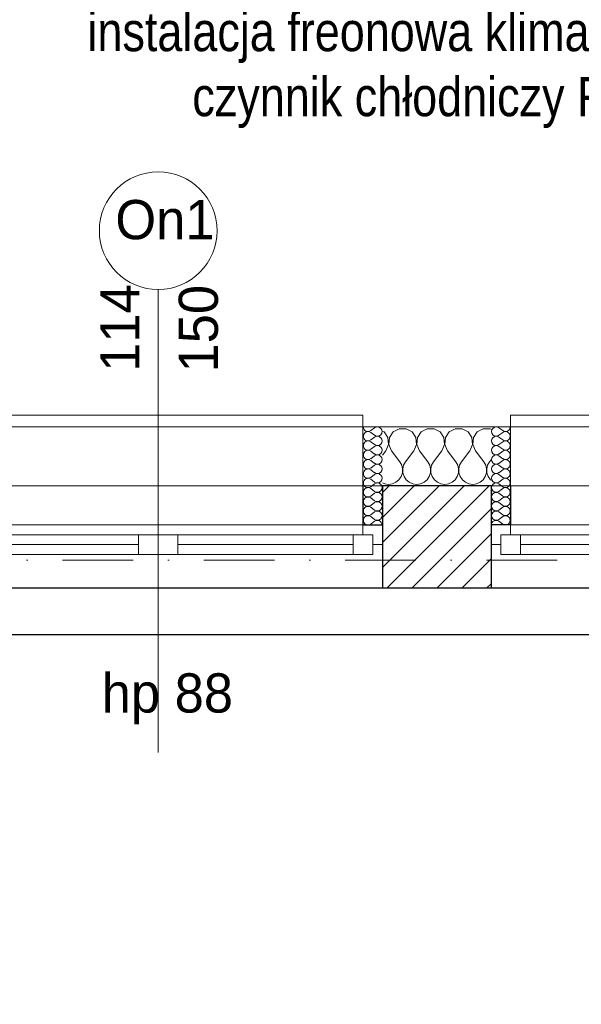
# Model space of a CAD drawing. Header units: millimetres. Extents: x -140780 to 266886, y -104422 to 233759.
# Tile 58 of 104: x 209488 to 210920, y 120204 to 122713. Entities that reach past the tile are written whole.
import ezdxf
from ezdxf.enums import TextEntityAlignment as Align

# ---------------------------------------------------------------- set-up
doc = ezdxf.new("R2010")
doc.units = ezdxf.units.MM
doc.header["$MEASUREMENT"] = 0
doc.linetypes.add('Kropki i Kreski', pattern=[360, 180, -90, 0, -90])
for name, color, linetype in [('Konstrukcja - Siatki mod', 7, 'Continuous'), ('KR_INW', 7, 'Continuous'), ('NAPIS_SODON', 7, 'Continuous'), ('Okna ArchiCADa', 7, 'Continuous'), ('Znaczniki okien ArchiCADa', 7, 'Continuous')]:
    doc.layers.add(name, color=color, linetype=linetype)
for name, color, linetype, lineweight, true_color in [('Konstrukcja - Siatki mod_Nr_pióra__48', 7, 'Continuous', 15, 0xa80f02), ('KR_INW_Nr_pióra__102', 7, 'Continuous', 5, 0xcccccc), ('Okna ArchiCADa_Nr_pióra__61', 7, 'Continuous', 13, 0x6a6a6a), ('Okna ArchiCADa_Nr_pióra__64', 7, 'Continuous', 13, 0x41c341), ('Znaczniki okien ArchiCADa_Nr_pióra__20', 7, 'Continuous', 13, 0xb00000), ('Znaczniki okien ArchiCADa_Nr_pióra__44', 7, 'Continuous', 13, 0x029e21)]:
    doc.layers.add(name, color=color, linetype=linetype, lineweight=lineweight, true_color=true_color)
for name, color, linetype, lineweight in [('KR_INW_Nr_pióra__101', 252, 'Continuous', 5), ('KR_INW_Nr_pióra__27', 7, 'Continuous', 25), ('KR_INW_Nr_pióra__47', 7, 'Continuous', 15), ('NAPIS_SODON_Nr_pióra__1', 7, 'Continuous', 13), ('NAPIS_SODON_Nr_pióra__121', 255, 'Continuous', 0), ('Okna ArchiCADa_Nr_pióra__27', 7, 'Continuous', 25), ('STREFA_NOWE_POM_Nr_pióra__121', 255, 'Continuous', 0), ('WENT_BYTOWA_Nr_pióra__1', 7, 'Continuous', 13), ('Znaczniki okien ArchiCADa_Nr_pióra__7', 7, 'Continuous', 13)]:
    doc.layers.add(name, color=color, linetype=linetype, lineweight=lineweight)
doc.styles.add('GENERATED_STYLE_1', font='txt')
doc.dimstyles.new('GENERATED_STYLE__1', dxfattribs={"dimtxt": 0.18, "dimasz": 91.2, "dimexe": 0.18, "dimexo": 0.0625, "dimgap": 0.09, "dimtad": 0, "dimtih": 1, "dimtoh": 1, "dimdec": 4, "dimzin": 0, "dimdsep": 46, "dimcen": 0.09, "dimadec": 0, "dimazin": 0, "dimtfac": 1, "dimtdec": 4, "dimtmove": 0, "dimatfit": 3, "dimldrblk": 'ARROWHEAD_5', "dimfxl": 0, "dimtolj": 1, "dimtzin": 0, "dimarcsym": 0})

# ---------------------------------------------------------------- blocks, each defined once
blk = doc.blocks.new('Strop_1', base_point=(179225, 121523.3))
at = {"layer": 'NAPIS_SODON_Nr_pióra__1', "linetype": 'Continuous', "flags": 128}
blk.add_lwpolyline([(179225, 121523.3), (179225.9, 107003.8), (250898.3, 107008.3), (250897.4, 121527.8)], close=True, dxfattribs=at)
blk = doc.blocks.new('Strop_2', base_point=(188316, 115154.1))
at = {"layer": 'NAPIS_SODON_Nr_pióra__121', "linetype": 'Continuous', "flags": 128}
blk.add_lwpolyline([(188316, 115154.1), (204667.3, 115154.1), (205241.5, 115154.1), (205242.2, 115154.1), (205242.2, 115394.1), (205241.5, 115154.1), (205174.5, 117823.2), (205315.4, 117824.8), (205315.4, 121145.6), (224463.2, 121145.6)], dxfattribs=at)
blk = doc.blocks.new('*X111')
at = {"layer": 'KR_INW_Nr_pióra__102', "linetype": 'Continuous'}
for p, q in [((210416.9, 121662.7), (210412.9, 121664.9)), ((210426.5, 121648.2), (210416.9, 121662.7)), ((210440.3, 121662.7), (210430.6, 121648.2)), ((210455.6, 121670.9), (210440.3, 121662.7)), ((210473, 121670.9), (210455.6, 121670.9)), ((210488.3, 121662.7), (210473, 121670.9)), ((210497.9, 121648.2), (210488.3, 121662.7)), ((210511.7, 121662.7), (210502.1, 121648.2)), ((210527, 121670.9), (210511.7, 121662.7)), ((210544.4, 121670.9), (210527, 121670.9)), ((210559.7, 121662.7), (210544.4, 121670.9)), ((210569.4, 121648.2), (210559.7, 121662.7)), ((210583.1, 121662.7), (210573.5, 121648.2)), ((210598.4, 121670.9), (210583.1, 121662.7)), ((210615.8, 121670.9), (210598.4, 121670.9)), ((210631.2, 121662.7), (210615.8, 121670.9)), ((210640.8, 121648.2), (210631.2, 121662.7)), ((210654.5, 121662.7), (210644.9, 121648.2)), ((210669.9, 121670.9), (210654.5, 121662.7)), ((210687.3, 121670.9), (210669.9, 121670.9)), ((210689.5, 121669.7), (210687.3, 121670.9)), ((210421.4, 121614.9), (210428.2, 121630.9)), ((210428.2, 121630.9), (210426.5, 121648.2)), ((210430.6, 121648.2), (210429, 121630.9)), ((210429, 121630.9), (210435.7, 121614.9)), ((210492.9, 121614.9), (210499.6, 121630.9)), ((210499.6, 121630.9), (210497.9, 121648.2)), ((210502.1, 121648.2), (210500.4, 121630.9)), ((210500.4, 121630.9), (210507.1, 121614.9)), ((210564.3, 121614.9), (210571, 121630.9)), ((210571, 121630.9), (210569.4, 121648.2)), ((210573.5, 121648.2), (210571.8, 121630.9)), ((210571.8, 121630.9), (210578.6, 121614.9)), ((210635.7, 121614.9), (210642.4, 121630.9)), ((210642.4, 121630.9), (210640.8, 121648.2)), ((210644.9, 121648.2), (210643.3, 121630.9)), ((210643.3, 121630.9), (210650, 121614.9)), ((210421.4, 121614.9), (210412.9, 121603.5)), ((210435.7, 121614.9), (210457.1, 121586.3)), ((210492.9, 121614.9), (210471.4, 121586.3)), ((210507.1, 121614.9), (210528.6, 121586.3)), ((210564.3, 121614.9), (210542.9, 121586.3)), ((210578.6, 121614.9), (210600, 121586.3)), ((210635.7, 121614.9), (210614.3, 121586.3)), ((210650, 121614.9), (210671.4, 121586.3)), ((210461.9, 121577.7), (210457.1, 121586.3)), ((210464.1, 121568.1), (210461.9, 121577.7)), ((210466.7, 121577.7), (210464.4, 121568.1)), ((210471.4, 121586.3), (210466.7, 121577.7)), ((210533.3, 121577.7), (210528.6, 121586.3)), ((210535.6, 121568.1), (210533.3, 121577.7)), ((210538.1, 121577.7), (210535.9, 121568.1)), ((210542.9, 121586.3), (210538.1, 121577.7)), ((210604.8, 121577.7), (210600, 121586.3)), ((210607, 121568.1), (210604.8, 121577.7)), ((210609.5, 121577.7), (210607.3, 121568.1)), ((210614.3, 121586.3), (210609.5, 121577.7)), ((210676.2, 121577.7), (210671.4, 121586.3)), ((210678.4, 121568.1), (210676.2, 121577.7)), ((210680.9, 121577.7), (210678.7, 121568.1)), ((210685.7, 121586.3), (210680.9, 121577.7)), ((210689.5, 121591.4), (210685.7, 121586.3)), ((210460.5, 121548.9), (210463.7, 121558.2)), ((210463.7, 121558.2), (210464.1, 121568.1)), ((210464.4, 121568.1), (210464.9, 121558.2)), ((210464.9, 121558.2), (210468.1, 121548.9)), ((210531.9, 121548.9), (210535.1, 121558.2)), ((210535.1, 121558.2), (210535.6, 121568.1)), ((210535.9, 121568.1), (210536.3, 121558.2)), ((210536.3, 121558.2), (210539.5, 121548.9)), ((210603.4, 121548.9), (210606.5, 121558.2)), ((210606.5, 121558.2), (210607, 121568.1)), ((210607.3, 121568.1), (210607.8, 121558.2)), ((210607.8, 121558.2), (210610.9, 121548.9)), ((210674.8, 121548.9), (210677.9, 121558.2)), ((210677.9, 121558.2), (210678.4, 121568.1)), ((210678.7, 121568.1), (210679.2, 121558.2)), ((210679.2, 121558.2), (210682.3, 121548.9)), ((210412.9, 121533.1), (210418.8, 121530.5)), ((210418.8, 121530.5), (210428.6, 121529.2)), ((210428.6, 121529.2), (210438.3, 121530.5)), ((210438.3, 121530.5), (210447.3, 121534.5)), ((210447.3, 121534.5), (210454.9, 121540.8)), ((210454.9, 121540.8), (210460.5, 121548.9)), ((210468.1, 121548.9), (210473.6, 121540.8)), ((210473.6, 121540.8), (210481.2, 121534.5)), ((210481.2, 121534.5), (210490.2, 121530.5)), ((210490.2, 121530.5), (210500, 121529.2)), ((210500, 121529.2), (210509.8, 121530.5)), ((210509.8, 121530.5), (210518.8, 121534.5)), ((210518.8, 121534.5), (210526.4, 121540.8)), ((210526.4, 121540.8), (210531.9, 121548.9)), ((210539.5, 121548.9), (210545.1, 121540.8)), ((210545.1, 121540.8), (210552.7, 121534.5)), ((210552.7, 121534.5), (210561.7, 121530.5)), ((210561.7, 121530.5), (210571.4, 121529.2)), ((210571.4, 121529.2), (210581.2, 121530.5)), ((210581.2, 121530.5), (210590.2, 121534.5)), ((210590.2, 121534.5), (210597.8, 121540.8)), ((210597.8, 121540.8), (210603.4, 121548.9)), ((210610.9, 121548.9), (210616.5, 121540.8)), ((210616.5, 121540.8), (210624.1, 121534.5)), ((210624.1, 121534.5), (210633.1, 121530.5)), ((210633.1, 121530.5), (210642.9, 121529.2)), ((210642.9, 121529.2), (210652.6, 121530.5)), ((210652.6, 121530.5), (210661.6, 121534.5)), ((210661.6, 121534.5), (210669.2, 121540.8)), ((210669.2, 121540.8), (210674.8, 121548.9)), ((210682.3, 121548.9), (210687.9, 121540.8)), ((210687.9, 121540.8), (210689.5, 121539.5))]:
    blk.add_line(p, q, dxfattribs=at)
blk = doc.blocks.new('*X131')
at = {"layer": 'KR_INW_Nr_pióra__102', "linetype": 'Continuous'}
for p, q in [((210709.8, 121673.2), (210719.3, 121666.1)), ((210709.8, 121654.2), (210719.3, 121661.3)), ((210709.8, 121649.4), (210719.3, 121642.3)), ((210709.8, 121630.4), (210719.3, 121637.5)), ((210709.8, 121625.6), (210719.3, 121618.5)), ((210709.8, 121606.5), (210719.3, 121613.7)), ((210709.8, 121601.8), (210719.3, 121594.6)), ((210709.8, 121582.7), (210719.3, 121589.9)), ((210709.8, 121578), (210719.3, 121570.8)), ((210709.8, 121558.9), (210719.3, 121566.1)), ((210709.8, 121554.2), (210719.3, 121547)), ((210709.8, 121535.1), (210719.3, 121542.3)), ((210709.8, 121530.4), (210719.3, 121523.2)), ((210709.8, 121511.3), (210719.3, 121518.5)), ((210709.8, 121506.5), (210719.3, 121499.4)), ((210709.8, 121487.5), (210719.3, 121494.6)), ((210709.8, 121482.7), (210719.3, 121475.6)), ((210709.8, 121463.7), (210719.3, 121470.8)), ((210709.8, 121458.9), (210719.3, 121451.8)), ((210709.8, 121439.9), (210719.3, 121447)), ((210709.8, 121435.1), (210719.3, 121428))]:
    blk.add_line(p, q, dxfattribs=at)
for centre, start, end in [((210702.6, 121663.7), 53.1301, 306.8699), ((210726.4, 121675.6), 233.1301, 0), ((210726.4, 121651.8), 0, 126.8699), ((210702.6, 121639.9), 53.1301, 306.8699), ((210702.6, 121616.1), 53.1301, 306.8699), ((210726.4, 121651.8), 233.1301, 0), ((210726.4, 121628), 0, 126.8699), ((210726.4, 121628), 233.1301, 0), ((210702.6, 121592.3), 53.1301, 306.8699), ((210726.4, 121604.2), 0, 126.8699), ((210726.4, 121604.2), 233.1301, 0), ((210702.6, 121568.5), 53.1301, 306.8699), ((210726.4, 121580.4), 0, 126.8699), ((210726.4, 121580.4), 233.1301, 0), ((210702.6, 121544.6), 53.1301, 306.8699), ((210726.4, 121556.5), 0, 126.8699), ((210726.4, 121556.5), 233.1301, 0), ((210702.6, 121520.8), 53.1301, 306.8699), ((210726.4, 121532.7), 0, 126.8699), ((210726.4, 121532.7), 233.1301, 0), ((210702.6, 121497), 53.1301, 306.8699), ((210726.4, 121508.9), 0, 126.8699), ((210726.4, 121508.9), 233.1301, 0), ((210702.6, 121473.2), 53.1301, 306.8699), ((210726.4, 121485.1), 0, 126.8699), ((210726.4, 121485.1), 233.1301, 0), ((210702.6, 121449.4), 53.1301, 306.8699), ((210726.4, 121461.3), 0, 126.8699), ((210726.4, 121461.3), 233.1301, 0), ((210702.6, 121425.6), 53.1301, 180), ((210726.4, 121437.5), 0, 126.8699), ((210726.4, 121437.5), 233.1301, 0)]:
    blk.add_arc(centre, 11.9, start, end, dxfattribs=at)
blk = doc.blocks.new('*X134')
at = {"layer": 'KR_INW_Nr_pióra__102', "linetype": 'Continuous'}
for p, q in [((210392.7, 121673.2), (210383.1, 121666.1)), ((210392.7, 121654.2), (210383.1, 121661.3)), ((210392.7, 121649.4), (210383.1, 121642.3)), ((210392.7, 121630.4), (210383.1, 121637.5)), ((210392.7, 121625.6), (210383.1, 121618.5)), ((210392.7, 121606.5), (210383.1, 121613.7)), ((210392.7, 121601.8), (210383.1, 121594.6)), ((210392.7, 121582.7), (210383.1, 121589.9)), ((210392.7, 121578), (210383.1, 121570.8)), ((210392.7, 121558.9), (210383.1, 121566.1)), ((210392.7, 121554.2), (210383.1, 121547)), ((210392.7, 121535.1), (210383.1, 121542.3)), ((210392.7, 121530.4), (210383.1, 121523.2)), ((210392.7, 121511.3), (210383.1, 121518.5)), ((210392.7, 121506.5), (210383.1, 121499.4)), ((210392.7, 121487.5), (210383.1, 121494.6)), ((210392.7, 121482.7), (210383.1, 121475.6)), ((210392.7, 121463.7), (210383.1, 121470.8)), ((210392.7, 121458.9), (210383.1, 121451.8)), ((210392.7, 121439.9), (210383.1, 121447)), ((210392.7, 121435.1), (210383.1, 121428))]:
    blk.add_line(p, q, dxfattribs=at)
for centre, start, end in [((210376, 121675.6), 180, 306.8699), ((210376, 121651.8), 53.1301, 180), ((210399.8, 121663.7), 233.1301, 126.8699), ((210376, 121651.8), 180, 306.8699), ((210376, 121628), 53.1301, 180), ((210376, 121628), 180, 306.8699), ((210399.8, 121639.9), 233.1301, 126.8699), ((210399.8, 121616.1), 233.1301, 126.8699), ((210376, 121604.2), 53.1301, 180), ((210376, 121604.2), 180, 306.8699), ((210399.8, 121592.3), 233.1301, 126.8699), ((210376, 121580.4), 53.1301, 180), ((210376, 121580.4), 180, 306.8699), ((210399.8, 121568.5), 233.1301, 126.8699), ((210376, 121556.5), 53.1301, 180), ((210376, 121556.5), 180, 306.8699), ((210399.8, 121544.6), 233.1301, 126.8699), ((210376, 121532.7), 53.1301, 180), ((210376, 121532.7), 180, 306.8699), ((210399.8, 121520.8), 233.1301, 126.8699), ((210376, 121508.9), 53.1301, 180), ((210376, 121508.9), 180, 306.8699), ((210399.8, 121497), 233.1301, 126.8699), ((210376, 121485.1), 53.1301, 180), ((210376, 121485.1), 180, 306.8699), ((210399.8, 121473.2), 233.1301, 126.8699), ((210376, 121461.3), 53.1301, 180), ((210376, 121461.3), 180, 306.8699), ((210399.8, 121449.4), 233.1301, 126.8699), ((210376, 121437.5), 53.1301, 180), ((210376, 121437.5), 180, 306.8699), ((210399.8, 121425.6), 0, 126.8699)]:
    blk.add_arc(centre, 11.9, start, end, dxfattribs=at)
blk = doc.blocks.new('Okno dwuskrzydłowe 19_3')
at = {"layer": 'Okna ArchiCADa_Nr_pióra__64', "linetype": 'Continuous'}
for p, q in [((-571.3, 230), (571.3, 230)), ((-571.3, 0), (-546.3, 0)), ((-571.3, -50), (-571.3, 0)), ((-546.3, 25), (-496.3, 25)), ((-546.3, -25), (-546.3, 25)), ((-546.3, 0), (-546.3, -25)), ((-496.3, 25), (-50, 25)), ((-496.3, 25), (-496.3, -25)), ((-496.3, 25), (-50, 25)), ((-496.3, 0), (-50, 0)), ((-50, -25), (-50, 25)), ((-50, 25), (0, 25)), ((0, 25), (0, -25)), ((0, 25), (50, 25)), ((0, -25), (0, 25)), ((50, 25), (496.3, 25)), ((50, 25), (50, -25)), ((50, 25), (496.3, 25)), ((50, 0), (496.3, 0)), ((496.3, -25), (496.3, 25)), ((496.3, 25), (546.3, 25)), ((546.3, 25), (546.3, -25)), ((546.3, -25), (546.3, 0)), ((546.3, 0), (571.3, 0)), ((571.3, -50), (571.3, 0)), ((-546.3, -25), (-521.3, -25)), ((-496.3, -25), (-546.3, -25)), ((-521.3, -25), (-521.3, -50)), ((-50, -25), (-496.3, -25)), ((0, -25), (-50, -25)), ((50, -25), (0, -25)), ((496.3, -25), (50, -25)), ((546.3, -25), (496.3, -25)), ((521.3, -50), (521.3, -25)), ((521.3, -25), (546.3, -25)), ((-521.3, -50), (-571.3, -50)), ((-521.3, -50), (-571.3, -50)), ((0, -50), (-521.3, -50)), ((521.3, -50), (0, -50)), ((571.3, -50), (521.3, -50)), ((521.3, -50), (571.3, -50)), ((-521.3, -300), (521.3, -300)), ((-521.3, -300), (-521.3, -330)), ((521.3, -330), (521.3, -300)), ((-521.3, -330), (521.3, -330))]:
    blk.add_line(p, q, dxfattribs=at)
blk = doc.blocks.new('Okno dwuskrzydłowe 19_4')
at = {"layer": 'Okna ArchiCADa_Nr_pióra__64', "linetype": 'Continuous'}
for p, q in [((-571.6, 230), (571.6, 230)), ((-571.6, 0), (-546.6, 0)), ((-571.6, -50), (-571.6, 0)), ((-546.6, 25), (-496.6, 25)), ((-546.6, -25), (-546.6, 25)), ((-546.6, 0), (-546.6, -25)), ((-496.6, 25), (-50, 25)), ((-496.6, 25), (-496.6, -25)), ((-496.6, 25), (-50, 25)), ((-496.6, 0), (-50, 0)), ((-50, -25), (-50, 25)), ((-50, 25), (0, 25)), ((0, 25), (0, -25)), ((0, 25), (50, 25)), ((0, -25), (0, 25)), ((50, 25), (496.6, 25)), ((50, 25), (50, -25)), ((50, 25), (496.6, 25)), ((50, 0), (496.6, 0)), ((496.6, -25), (496.6, 25)), ((496.6, 25), (546.6, 25)), ((546.6, 25), (546.6, -25)), ((546.6, -25), (546.6, 0)), ((546.6, 0), (571.6, 0)), ((571.6, -50), (571.6, 0)), ((-546.6, -25), (-521.6, -25)), ((-496.6, -25), (-546.6, -25)), ((-521.6, -25), (-521.6, -50)), ((-50, -25), (-496.6, -25)), ((0, -25), (-50, -25)), ((50, -25), (0, -25)), ((496.6, -25), (50, -25)), ((546.6, -25), (496.6, -25)), ((521.6, -50), (521.6, -25)), ((521.6, -25), (546.6, -25)), ((-521.6, -50), (-571.6, -50)), ((-521.6, -50), (-571.6, -50)), ((0, -50), (-521.6, -50)), ((521.6, -50), (0, -50)), ((571.6, -50), (521.6, -50)), ((521.6, -50), (571.6, -50)), ((-521.6, -300), (521.6, -300)), ((-521.6, -300), (-521.6, -330)), ((521.6, -330), (521.6, -300)), ((-521.6, -330), (521.6, -330))]:
    blk.add_line(p, q, dxfattribs=at)
blk = doc.blocks.new('Znacznik O 19')
at = {"layer": 'Znaczniki okien ArchiCADa_Nr_pióra__20', "linetype": 'Continuous'}
blk.add_line((0, 350), (0, -830), dxfattribs=at)
at = {"layer": 'Znaczniki okien ArchiCADa_Nr_pióra__44', "linetype": 'Continuous'}
for start, end in [(0, 180), (180, 0)]:
    blk.add_arc((0, 500), 150, start, end, dxfattribs=at)
at = {"layer": 'Znaczniki okien ArchiCADa_Nr_pióra__7', "style": 'GENERATED_STYLE_1'}
for tag, p in [('AC_MarkerText_2', (-17.6, 138.6)), ('AC_MarkerText_3', (182.4, 138.7))]:
    blk.add_attdef(tag, text='', height=100, rotation=90, dxfattribs=at).set_placement(p, align=Align.BOTTOM_LEFT)
for tag, p in [('AC_WIDO_ID', (-109.2, 448.3)), ('AC_MarkerText_4', (-144, -758))]:
    blk.add_attdef(tag, text='', height=100, dxfattribs=at).set_placement(p, align=Align.BOTTOM_LEFT)
blk = doc.blocks.new('Wnęka sklepiona płasko 19_4')
at = {"layer": 'Okna ArchiCADa_Nr_pióra__27', "linetype": 'Continuous'}
for p, q in [((-1281.3, 250), (-1281.3, 130)), ((1281.3, 250), (-1281.3, 250)), ((1281.3, 130), (1281.3, 250)), ((-1281.3, 130), (1281.3, 130))]:
    blk.add_line(p, q, dxfattribs=at)
at = {"layer": 'Okna ArchiCADa_Nr_pióra__61', "linetype": 'Continuous'}
blk.add_line((-1281.3, 250), (1281.3, 250), dxfattribs=at)
blk = doc.blocks.new('Ściana_1', base_point=(179075.1, 121675.6))
at = {"layer": 'KR_INW_Nr_pióra__101', "linetype": 'Continuous'}
h = blk.add_hatch(dxfattribs=at)
h.set_pattern_fill('Cegła_licówka', color=256, style=0, pattern_type=2)
h.set_pattern_definition([(45, (0, 0), (-31.819804, 31.819804), [])])
h.paths.add_polyline_path([(210412.9, 121375.6), (210412.9, 121265.6), (210689.5, 121265.6), (210689.5, 121375.6), (210689.5, 121425.6), (210689.5, 121525.6), (210412.9, 121525.6), (210412.9, 121425.6)])
at = {"layer": 'KR_INW_Nr_pióra__27', "linetype": 'Continuous'}
for p, q in [((210362.9, 121525.6), (210362.9, 121425.6)), ((210689.5, 121525.6), (210412.9, 121525.6)), ((210412.9, 121525.6), (210412.9, 121425.6)), ((210689.5, 121525.6), (210689.5, 121425.6)), ((210739.5, 121525.6), (210739.5, 121425.6)), ((210362.9, 121425.6), (210412.9, 121425.6)), ((210412.9, 121425.6), (210412.9, 121375.6)), ((210739.5, 121425.6), (210689.5, 121425.6)), ((210689.5, 121425.6), (210689.5, 121375.6)), ((210412.9, 121375.6), (210412.9, 121265.6)), ((210689.5, 121375.6), (210689.5, 121265.6)), ((210412.9, 121265.6), (210689.5, 121265.6))]:
    blk.add_line(p, q, dxfattribs=at)
at = {"layer": 'KR_INW_Nr_pióra__47', "linetype": 'Continuous'}
for p, q in [((210412.9, 121675.6), (210362.9, 121675.6)), ((210362.9, 121425.6), (210362.9, 121675.6)), ((210362.9, 121675.6), (210362.9, 121525.6)), ((210689.5, 121675.6), (210739.5, 121675.6)), ((210739.5, 121425.6), (210739.5, 121675.6)), ((210739.5, 121675.6), (210739.5, 121525.6)), ((210412.9, 121425.6), (210362.9, 121425.6)), ((210689.5, 121425.6), (210739.5, 121425.6))]:
    blk.add_line(p, q, dxfattribs=at)
at = {"layer": 'KR_INW_Nr_pióra__47', "linetype": 'Continuous', "flags": 128}
blk.add_lwpolyline([(210689.5, 121675.6), (210412.9, 121675.6)], dxfattribs=at)
at = {"layer": 'KR_INW'}
for name in ['*X134', '*X111', '*X131']:
    blk.add_blockref(name, (0, 0), dxfattribs=at)
at = {"layer": 'Okna ArchiCADa', "color": 251, "linetype": 'Continuous', "lineweight": 13, "true_color": 0x6a6a6a, "xscale": -1, "zscale": 1000, "rotation": 180}
blk.add_blockref('Wnęka sklepiona płasko 19_4', (210550.9, 121395.6), dxfattribs=at)
at = {"layer": 'Okna ArchiCADa_Nr_pióra__64', "linetype": 'Continuous', "xscale": -1, "zscale": 1000, "rotation": 180}
for name, p in [('Okno dwuskrzydłowe 19_4', (209841.3, 121375.6)), ('Okno dwuskrzydłowe 19_3', (211260.8, 121375.6))]:
    blk.add_blockref(name, p, dxfattribs=at)
at = {"layer": 'Znaczniki okien ArchiCADa', "color": 14, "lineweight": 13, "true_color": 0xb00000}
ref = blk.add_blockref('Znacznik O 19', (209841.3, 121675.6), dxfattribs=at)
ref.add_attrib('AC_MarkerText_2', '114', dxfattribs={"layer": 'Znaczniki okien ArchiCADa_Nr_pióra__7', "color": 7, "height": 100, "rotation": 90, "style": 'GENERATED_STYLE_1'}).set_placement((209823.6, 121816), align=Align.BOTTOM_LEFT)
ref.add_attrib('AC_MarkerText_3', '150', dxfattribs={"layer": 'Znaczniki okien ArchiCADa_Nr_pióra__7', "color": 7, "height": 100, "rotation": 90, "style": 'GENERATED_STYLE_1'}).set_placement((210023.6, 121814.3), align=Align.BOTTOM_LEFT)
ref.add_attrib('AC_MarkerText_4', 'hp 88', dxfattribs={"layer": 'Znaczniki okien ArchiCADa_Nr_pióra__7', "color": 7, "height": 100, "style": 'GENERATED_STYLE_1'}).set_placement((209697.3, 120917.6), align=Align.BOTTOM_LEFT)
ref.add_attrib('AC_WIDO_ID', 'On1', dxfattribs={"layer": 'Znaczniki okien ArchiCADa_Nr_pióra__7', "color": 7, "height": 100, "style": 'GENERATED_STYLE_1'}).set_placement((209732.1, 122123.9), align=Align.BOTTOM_LEFT)
blk = doc.blocks.new('ARROWHEAD_5')
at = {"color": 0, "linetype": 'Continuous', "lineweight": 0}
blk.add_line((0, 0), (-1, 0), dxfattribs=at)
blk.add_solid([(-1, 0.2679), (0, 0), (-1, -0.2679), (-1, 0.2679)], dxfattribs=at)
blk = doc.blocks.new('Standardowy znacznik siatki_10')
at = {"layer": 'Konstrukcja - Siatki mod_Nr_pióra__48', "linetype": 'Kropki i Kreski'}
blk.add_line((1000, 0), (72912, 0), dxfattribs=at)

msp = doc.modelspace()

# ---------------------------------------------------------------- linework, layer by layer
at = {"layer": 'STREFA_NOWE_POM_Nr_pióra__121', "linetype": 'Continuous', "flags": 128}
msp.add_lwpolyline([(207849, 121145.6), (207797.8, 116236.5), (208691.7, 116252), (208697.2, 115577.1), (209091.2, 115577.1), (209976.4, 115577.1), (211746.9, 115577.1), (211743.7, 115852.7), (212106.6, 115831.2), (212196.5, 115829), (212196.5, 121145.6), (209091.2, 121145.6), (208837, 121145.6)], close=True, dxfattribs=at)

# ---------------------------------------------------------------- block references
at = {"layer": 'Konstrukcja - Siatki mod', "color": 8, "linetype": 'Continuous', "lineweight": 13, "zscale": 1000}
msp.add_blockref('Standardowy znacznik siatki_10', (177989.3, 121335.6), dxfattribs=at)
at = {"layer": 'KR_INW'}
msp.add_blockref('Ściana_1', (179075.1, 121675.6), dxfattribs=at)
at = {"layer": 'NAPIS_SODON', "linetype": 'Continuous'}
msp.add_blockref('Strop_1', (179225, 121523.3), dxfattribs=at)
at = {"layer": 'NAPIS_SODON', "color": 255, "linetype": 'Continuous', "lineweight": 0}
msp.add_blockref('Strop_2', (188316, 115154.1), dxfattribs=at)

# ---------------------------------------------------------------- texts
at = {"layer": 'WENT_BYTOWA_Nr_pióra__1', "linetype": 'Continuous', "insert": (211259, 122437.3), "char_height": 100, "attachment_point": 9, "line_spacing_factor": 0.994153, "style": 'GENERATED_STYLE_1'}
msp.add_mtext('\\A1;{\\fArial Narrow|b0|i0|c238|p34;instalacja freonowa klimatyzacji\\P\\fArial Narrow|b0|i0|c238|p34;czynnik chłodniczy R410A}', dxfattribs=at)

# ---------------------------------------------------------------- leaders
at = {"layer": 'WENT_BYTOWA_Nr_pióra__1', "linetype": 'Continuous', "annotation_type": 0, "has_hookline": 1, "hookline_direction": 1, "text_width": 1583.6}
msp.add_leader([(212096.5, 121876.2), (211795, 122437.3), (211259.1, 122437.3)], dimstyle='GENERATED_STYLE__1', dxfattribs=at)

doc.saveas('drawing.dxf')
